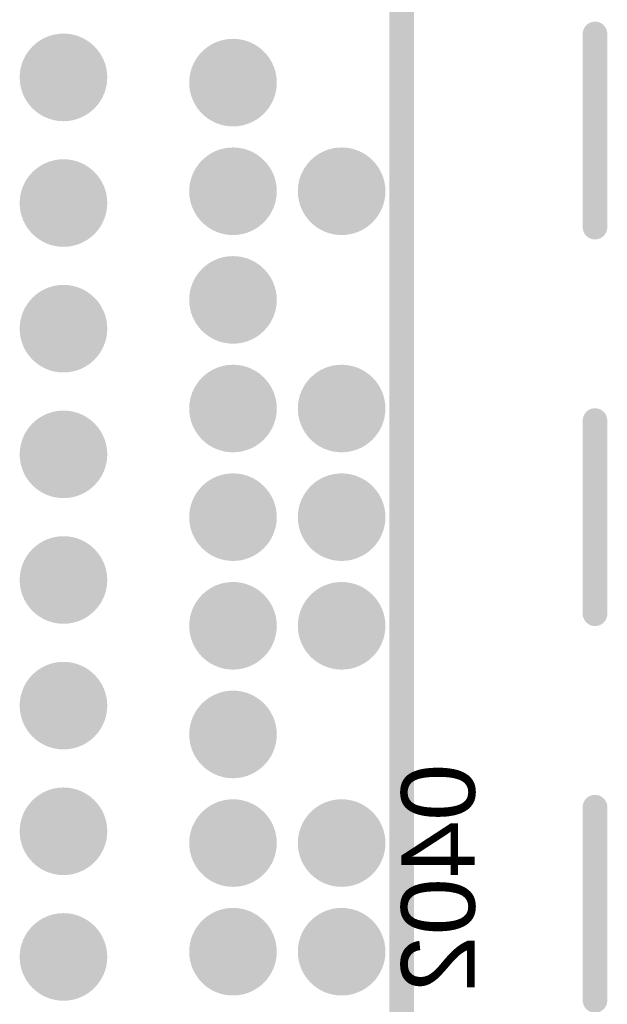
# Model space of a CAD drawing. Header units: inches. Extents: x -0.01 to 1.99, y -0.09 to 2.02.
# Tile 26 of 32: x 1.51 to 1.63, y 1.21 to 1.41. Entities that reach past the tile are written whole.
import ezdxf

# ---------------------------------------------------------------- set-up
doc = ezdxf.new("R2010")
doc.units = ezdxf.units.IN
doc.header["$MEASUREMENT"] = 0
for name, color, linetype in [('Mechanical 8', 56, 'Continuous'), ('Top Layer', 1, 'Continuous'), ('Top Overlay', 2, 'Continuous'), ('Top Paste', 8, 'Continuous'), ('Top Solder', 216, 'Continuous')]:
    doc.layers.add(name, color=color, linetype=linetype)
doc.styles.add('Arial', font='txt', dxfattribs={"height": 0.2})

# ---------------------------------------------------------------- blocks, each defined once
blk = doc.blocks.new('BGA333_13R3X11R3X1R25_3')
at = {"layer": 'Top Layer'}
h = blk.add_hatch(color=1, dxfattribs=at)
edge = h.paths.add_edge_path()
edge.add_arc((-0.066378, 0.210197), 0.00492, 0, 360)
h = blk.add_hatch(color=1, dxfattribs=at)
edge = h.paths.add_edge_path()
edge.add_arc((-0.022126, 0.210197), 0.00492, 0, 360)
h = blk.add_hatch(color=1, dxfattribs=at)
edge = h.paths.add_edge_path()
edge.add_arc((0, 0.210197), 0.00492, 0, 360)
h = blk.add_hatch(color=1, dxfattribs=at)
edge = h.paths.add_edge_path()
edge.add_arc((0.022126, 0.210197), 0.00492, 0, 360)
h = blk.add_hatch(color=1, dxfattribs=at)
edge = h.paths.add_edge_path()
edge.add_arc((0.066378, 0.210197), 0.00492, 0, 360)
h = blk.add_hatch(color=1, dxfattribs=at)
edge = h.paths.add_edge_path()
edge.add_arc((0.088504, 0.210197), 0.00492, 0, 360)
h = blk.add_hatch(color=1, dxfattribs=at)
edge = h.paths.add_edge_path()
edge.add_arc((-0.088504, 0.188071), 0.00492, 0, 360)
h = blk.add_hatch(color=1, dxfattribs=at)
edge = h.paths.add_edge_path()
edge.add_arc((-0.066378, 0.188071), 0.00492, 0, 360)
h = blk.add_hatch(color=1, dxfattribs=at)
edge = h.paths.add_edge_path()
edge.add_arc((-0.044252, 0.188071), 0.00492, 0, 360)
h = blk.add_hatch(color=1, dxfattribs=at)
edge = h.paths.add_edge_path()
edge.add_arc((-0.022126, 0.188071), 0.00492, 0, 360)
h = blk.add_hatch(color=1, dxfattribs=at)
edge = h.paths.add_edge_path()
edge.add_arc((0, 0.188071), 0.00492, 0, 360)
h = blk.add_hatch(color=1, dxfattribs=at)
edge = h.paths.add_edge_path()
edge.add_arc((0.022126, 0.188071), 0.00492, 0, 360)
h = blk.add_hatch(color=1, dxfattribs=at)
edge = h.paths.add_edge_path()
edge.add_arc((0.044252, 0.188071), 0.00492, 0, 360)
h = blk.add_hatch(color=1, dxfattribs=at)
edge = h.paths.add_edge_path()
edge.add_arc((0.066378, 0.188071), 0.00492, 0, 360)
h = blk.add_hatch(color=1, dxfattribs=at)
edge = h.paths.add_edge_path()
edge.add_arc((0.088504, 0.188071), 0.00492, 0, 360)
h = blk.add_hatch(color=1, dxfattribs=at)
edge = h.paths.add_edge_path()
edge.add_arc((-0.089567, 0.153543), 0.00492, 0, 360)
h = blk.add_hatch(color=1, dxfattribs=at)
edge = h.paths.add_edge_path()
edge.add_arc((-0.063976, 0.153543), 0.00492, 0, 360)
h = blk.add_hatch(color=1, dxfattribs=at)
edge = h.paths.add_edge_path()
edge.add_arc((-0.038386, 0.153543), 0.00492, 0, 360)
h = blk.add_hatch(color=1, dxfattribs=at)
edge = h.paths.add_edge_path()
edge.add_arc((-0.012795, 0.153543), 0.00492, 0, 360)
h = blk.add_hatch(color=1, dxfattribs=at)
edge = h.paths.add_edge_path()
edge.add_arc((0.012795, 0.153543), 0.00492, 0, 360)
h = blk.add_hatch(color=1, dxfattribs=at)
edge = h.paths.add_edge_path()
edge.add_arc((0.038386, 0.153543), 0.00492, 0, 360)
h = blk.add_hatch(color=1, dxfattribs=at)
edge = h.paths.add_edge_path()
edge.add_arc((0.063976, 0.153543), 0.00492, 0, 360)
h = blk.add_hatch(color=1, dxfattribs=at)
edge = h.paths.add_edge_path()
edge.add_arc((0.089567, 0.153543), 0.00492, 0, 360)
at = {"layer": 'Top Paste'}
h = blk.add_hatch(color=8, dxfattribs=at)
edge = h.paths.add_edge_path()
edge.add_arc((-0.066378, 0.210197), 0.00492, 0, 360)
h = blk.add_hatch(color=8, dxfattribs=at)
edge = h.paths.add_edge_path()
edge.add_arc((-0.022126, 0.210197), 0.00492, 0, 360)
h = blk.add_hatch(color=8, dxfattribs=at)
edge = h.paths.add_edge_path()
edge.add_arc((0, 0.210197), 0.00492, 0, 360)
h = blk.add_hatch(color=8, dxfattribs=at)
edge = h.paths.add_edge_path()
edge.add_arc((0.022126, 0.210197), 0.00492, 0, 360)
h = blk.add_hatch(color=8, dxfattribs=at)
edge = h.paths.add_edge_path()
edge.add_arc((0.066378, 0.210197), 0.00492, 0, 360)
h = blk.add_hatch(color=8, dxfattribs=at)
edge = h.paths.add_edge_path()
edge.add_arc((0.088504, 0.210197), 0.00492, 0, 360)
h = blk.add_hatch(color=8, dxfattribs=at)
edge = h.paths.add_edge_path()
edge.add_arc((-0.088504, 0.188071), 0.00492, 0, 360)
h = blk.add_hatch(color=8, dxfattribs=at)
edge = h.paths.add_edge_path()
edge.add_arc((-0.066378, 0.188071), 0.00492, 0, 360)
h = blk.add_hatch(color=8, dxfattribs=at)
edge = h.paths.add_edge_path()
edge.add_arc((-0.044252, 0.188071), 0.00492, 0, 360)
h = blk.add_hatch(color=8, dxfattribs=at)
edge = h.paths.add_edge_path()
edge.add_arc((-0.022126, 0.188071), 0.00492, 0, 360)
h = blk.add_hatch(color=8, dxfattribs=at)
edge = h.paths.add_edge_path()
edge.add_arc((0, 0.188071), 0.00492, 0, 360)
h = blk.add_hatch(color=8, dxfattribs=at)
edge = h.paths.add_edge_path()
edge.add_arc((0.022126, 0.188071), 0.00492, 0, 360)
h = blk.add_hatch(color=8, dxfattribs=at)
edge = h.paths.add_edge_path()
edge.add_arc((0.044252, 0.188071), 0.00492, 0, 360)
h = blk.add_hatch(color=8, dxfattribs=at)
edge = h.paths.add_edge_path()
edge.add_arc((0.066378, 0.188071), 0.00492, 0, 360)
h = blk.add_hatch(color=8, dxfattribs=at)
edge = h.paths.add_edge_path()
edge.add_arc((0.088504, 0.188071), 0.00492, 0, 360)
h = blk.add_hatch(color=8, dxfattribs=at)
edge = h.paths.add_edge_path()
edge.add_arc((-0.089567, 0.153543), 0.00492, 0, 360)
h = blk.add_hatch(color=8, dxfattribs=at)
edge = h.paths.add_edge_path()
edge.add_arc((-0.063976, 0.153543), 0.00492, 0, 360)
h = blk.add_hatch(color=8, dxfattribs=at)
edge = h.paths.add_edge_path()
edge.add_arc((-0.038386, 0.153543), 0.00492, 0, 360)
h = blk.add_hatch(color=8, dxfattribs=at)
edge = h.paths.add_edge_path()
edge.add_arc((-0.012795, 0.153543), 0.00492, 0, 360)
h = blk.add_hatch(color=8, dxfattribs=at)
edge = h.paths.add_edge_path()
edge.add_arc((0.012795, 0.153543), 0.00492, 0, 360)
h = blk.add_hatch(color=8, dxfattribs=at)
edge = h.paths.add_edge_path()
edge.add_arc((0.038386, 0.153543), 0.00492, 0, 360)
h = blk.add_hatch(color=8, dxfattribs=at)
edge = h.paths.add_edge_path()
edge.add_arc((0.063976, 0.153543), 0.00492, 0, 360)
h = blk.add_hatch(color=8, dxfattribs=at)
edge = h.paths.add_edge_path()
edge.add_arc((0.089567, 0.153543), 0.00492, 0, 360)
at = {"layer": 'Top Solder'}
h = blk.add_hatch(color=216, dxfattribs=at)
edge = h.paths.add_edge_path()
edge.add_arc((-0.066378, 0.210197), 0.00892, 0, 360)
h = blk.add_hatch(color=216, dxfattribs=at)
edge = h.paths.add_edge_path()
edge.add_arc((-0.022126, 0.210197), 0.00892, 0, 360)
h = blk.add_hatch(color=216, dxfattribs=at)
edge = h.paths.add_edge_path()
edge.add_arc((0, 0.210197), 0.00892, 0, 360)
h = blk.add_hatch(color=216, dxfattribs=at)
edge = h.paths.add_edge_path()
edge.add_arc((0.022126, 0.210197), 0.00892, 0, 360)
h = blk.add_hatch(color=216, dxfattribs=at)
edge = h.paths.add_edge_path()
edge.add_arc((0.066378, 0.210197), 0.00892, 0, 360)
h = blk.add_hatch(color=216, dxfattribs=at)
edge = h.paths.add_edge_path()
edge.add_arc((0.088504, 0.210197), 0.00892, 0, 360)
h = blk.add_hatch(color=216, dxfattribs=at)
edge = h.paths.add_edge_path()
edge.add_arc((-0.088504, 0.188071), 0.00892, 0, 360)
h = blk.add_hatch(color=216, dxfattribs=at)
edge = h.paths.add_edge_path()
edge.add_arc((-0.066378, 0.188071), 0.00892, 0, 360)
h = blk.add_hatch(color=216, dxfattribs=at)
edge = h.paths.add_edge_path()
edge.add_arc((-0.044252, 0.188071), 0.00892, 0, 360)
h = blk.add_hatch(color=216, dxfattribs=at)
edge = h.paths.add_edge_path()
edge.add_arc((-0.022126, 0.188071), 0.00892, 0, 360)
h = blk.add_hatch(color=216, dxfattribs=at)
edge = h.paths.add_edge_path()
edge.add_arc((0, 0.188071), 0.00892, 0, 360)
h = blk.add_hatch(color=216, dxfattribs=at)
edge = h.paths.add_edge_path()
edge.add_arc((0.022126, 0.188071), 0.00892, 0, 360)
h = blk.add_hatch(color=216, dxfattribs=at)
edge = h.paths.add_edge_path()
edge.add_arc((0.044252, 0.188071), 0.00892, 0, 360)
h = blk.add_hatch(color=216, dxfattribs=at)
edge = h.paths.add_edge_path()
edge.add_arc((0.066378, 0.188071), 0.00892, 0, 360)
h = blk.add_hatch(color=216, dxfattribs=at)
edge = h.paths.add_edge_path()
edge.add_arc((0.088504, 0.188071), 0.00892, 0, 360)
h = blk.add_hatch(color=216, dxfattribs=at)
edge = h.paths.add_edge_path()
edge.add_arc((-0.089567, 0.153543), 0.00892, 0, 360)
h = blk.add_hatch(color=216, dxfattribs=at)
edge = h.paths.add_edge_path()
edge.add_arc((-0.063976, 0.153543), 0.00892, 0, 360)
h = blk.add_hatch(color=216, dxfattribs=at)
edge = h.paths.add_edge_path()
edge.add_arc((-0.038386, 0.153543), 0.00892, 0, 360)
h = blk.add_hatch(color=216, dxfattribs=at)
edge = h.paths.add_edge_path()
edge.add_arc((-0.012795, 0.153543), 0.00892, 0, 360)
h = blk.add_hatch(color=216, dxfattribs=at)
edge = h.paths.add_edge_path()
edge.add_arc((0.012795, 0.153543), 0.00892, 0, 360)
h = blk.add_hatch(color=216, dxfattribs=at)
edge = h.paths.add_edge_path()
edge.add_arc((0.038386, 0.153543), 0.00892, 0, 360)
h = blk.add_hatch(color=216, dxfattribs=at)
edge = h.paths.add_edge_path()
edge.add_arc((0.063976, 0.153543), 0.00892, 0, 360)
h = blk.add_hatch(color=216, dxfattribs=at)
edge = h.paths.add_edge_path()
edge.add_arc((0.089567, 0.153543), 0.00892, 0, 360)
at = {"layer": 'Top Overlay', "const_width": 0.005}
for points in [[(-0.059055, 0.261811), (-0.098425, 0.261811)], [(0.019685, 0.261811), (-0.019685, 0.261811)], [(0.098425, 0.261811), (0.059055, 0.261811)], [(0.261811, 0.222441), (-0.261811, 0.222441)]]:
    blk.add_lwpolyline(points, dxfattribs=at)
at = {"layer": 'Top Overlay', "const_width": 0.0025}
for points in [[(-0.099675, 0.261811, 1), (-0.097175, 0.261811, 1)], [(-0.060305, 0.261811, 1), (-0.057805, 0.261811, 1)], [(-0.020935, 0.261811, 1), (-0.018435, 0.261811, 1)], [(0.018435, 0.261811, 1), (0.020935, 0.261811, 1)], [(0.057805, 0.261811, 1), (0.060305, 0.261811, 1)], [(0.097175, 0.261811, 1), (0.099675, 0.261811, 1)]]:
    blk.add_lwpolyline(points, format="xyb", close=True, dxfattribs=at)

msp = doc.modelspace()

# ---------------------------------------------------------------- block references
at = {"rotation": 270}
msp.add_blockref('BGA333_13R3X11R3X1R25_3', (1.36417, 1.31102), dxfattribs=at)

# ---------------------------------------------------------------- texts
at = {"layer": 'Mechanical 8', "style": 'Arial', "text_generation_flag": 2}
msp.add_text('0402', height=0.015, rotation=90, dxfattribs=at).set_placement((1.6015, 1.26081))

doc.saveas('drawing.dxf')
